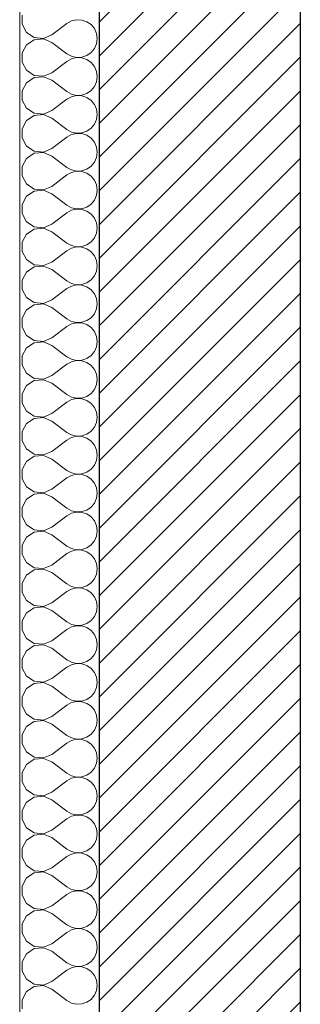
# Model space of a CAD drawing. Header units: millimetres. Extents: x 27262 to 215252, y 16288 to 306312.
# Tile 5 of 76: x 119075 to 119472, y 172783 to 174176. Entities that reach past the tile are written whole.
import ezdxf

# ---------------------------------------------------------------- set-up
doc = ezdxf.new("R2010")
doc.units = ezdxf.units.MM
doc.layers.add('KR_INW', color=252, linetype='Continuous')
for name, color, linetype, lineweight in [('KR_INW_Nr_pióra__101', 252, 'Continuous', 5), ('KR_INW_Nr_pióra__102', 252, 'Continuous', 5), ('KR_INW_Nr_pióra__27', 252, 'Continuous', 25), ('KR_INW_Nr_pióra__47', 252, 'Continuous', 15)]:
    doc.layers.add(name, color=color, linetype=linetype, lineweight=lineweight)

# ---------------------------------------------------------------- blocks, each defined once
blk = doc.blocks.new('*X185')
at = {"layer": 'KR_INW_Nr_pióra__102', "linetype": 'Continuous'}
for p, q in [((179079.7, 110544.4), (179079.7, 110527)), ((179079.7, 110527), (179088, 110511.7)), ((179135.8, 110507.1), (179164.4, 110528.6)), ((179173, 110533.3), (179164.4, 110528.6)), ((179182.6, 110535.6), (179173, 110533.3)), ((179192.4, 110535.1), (179182.6, 110535.6)), ((179201.8, 110531.9), (179192.4, 110535.1)), ((179209.9, 110526.4), (179201.8, 110531.9)), ((179216.2, 110518.8), (179209.9, 110526.4)), ((179220.2, 110509.8), (179216.2, 110518.8)), ((179088, 110511.7), (179102.4, 110502.1)), ((179102.4, 110502.1), (179119.8, 110500.4)), ((179119.8, 110500.4), (179135.8, 110507.1)), ((179221.5, 110500), (179220.2, 110509.8)), ((179220.2, 110490.2), (179221.5, 110500)), ((179088, 110488.3), (179079.7, 110473)), ((179102.4, 110497.9), (179088, 110488.3)), ((179119.8, 110499.6), (179102.4, 110497.9)), ((179135.8, 110492.9), (179119.8, 110499.6)), ((179135.8, 110492.9), (179164.4, 110471.4)), ((179216.2, 110481.2), (179220.2, 110490.2)), ((179079.7, 110473), (179079.7, 110455.6)), ((179164.4, 110471.4), (179173, 110466.7)), ((179173, 110466.7), (179182.6, 110464.4)), ((179182.6, 110464.1), (179173, 110461.9)), ((179182.6, 110464.4), (179192.4, 110464.9)), ((179192.4, 110463.7), (179182.6, 110464.1)), ((179192.4, 110464.9), (179201.8, 110468.1)), ((179201.8, 110460.5), (179192.4, 110463.7)), ((179201.8, 110468.1), (179209.9, 110473.6)), ((179209.9, 110473.6), (179216.2, 110481.2)), ((179079.7, 110455.6), (179088, 110440.3)), ((179135.8, 110435.7), (179164.4, 110457.1)), ((179173, 110461.9), (179164.4, 110457.1)), ((179209.9, 110454.9), (179201.8, 110460.5)), ((179216.2, 110447.3), (179209.9, 110454.9)), ((179220.2, 110438.3), (179216.2, 110447.3)), ((179088, 110440.3), (179102.4, 110430.6)), ((179102.4, 110426.5), (179088, 110416.9)), ((179102.4, 110430.6), (179119.8, 110429)), ((179119.8, 110428.2), (179102.4, 110426.5)), ((179119.8, 110429), (179135.8, 110435.7)), ((179135.8, 110421.4), (179119.8, 110428.2)), ((179221.5, 110428.6), (179220.2, 110438.3)), ((179220.2, 110418.8), (179221.5, 110428.6)), ((179088, 110416.9), (179079.7, 110401.6)), ((179135.8, 110421.4), (179164.4, 110400)), ((179209.9, 110402.2), (179216.2, 110409.8)), ((179216.2, 110409.8), (179220.2, 110418.8)), ((179079.7, 110401.6), (179079.7, 110384.2)), ((179164.4, 110400), (179173, 110395.2)), ((179173, 110390.5), (179164.4, 110385.7)), ((179173, 110395.2), (179182.6, 110393)), ((179182.6, 110392.7), (179173, 110390.5)), ((179182.6, 110393), (179192.4, 110393.5)), ((179192.4, 110392.2), (179182.6, 110392.7)), ((179192.4, 110393.5), (179201.8, 110396.6)), ((179201.8, 110389.1), (179192.4, 110392.2)), ((179201.8, 110396.6), (179209.9, 110402.2)), ((179209.9, 110383.5), (179201.8, 110389.1)), ((179079.7, 110384.2), (179088, 110368.8)), ((179135.8, 110364.3), (179164.4, 110385.7)), ((179216.2, 110375.9), (179209.9, 110383.5)), ((179220.2, 110366.9), (179216.2, 110375.9)), ((179088, 110368.8), (179102.4, 110359.2)), ((179102.4, 110355.1), (179088, 110345.5)), ((179102.4, 110359.2), (179119.8, 110357.6)), ((179119.8, 110356.7), (179102.4, 110355.1)), ((179119.8, 110357.6), (179135.8, 110364.3)), ((179135.8, 110350), (179119.8, 110356.7)), ((179221.5, 110357.1), (179220.2, 110366.9)), ((179220.2, 110347.4), (179221.5, 110357.1)), ((179088, 110345.5), (179079.7, 110330.1)), ((179135.8, 110350), (179164.4, 110328.6)), ((179209.9, 110330.8), (179216.2, 110338.4)), ((179216.2, 110338.4), (179220.2, 110347.4)), ((179079.7, 110330.1), (179079.7, 110312.7)), ((179135.8, 110292.9), (179164.4, 110314.3)), ((179164.4, 110328.6), (179173, 110323.8)), ((179173, 110319.1), (179164.4, 110314.3)), ((179173, 110323.8), (179182.6, 110321.6)), ((179182.6, 110321.3), (179173, 110319.1)), ((179182.6, 110321.6), (179192.4, 110322.1)), ((179192.4, 110320.8), (179182.6, 110321.3)), ((179192.4, 110322.1), (179201.8, 110325.2)), ((179201.8, 110317.7), (179192.4, 110320.8)), ((179201.8, 110325.2), (179209.9, 110330.8)), ((179209.9, 110312.1), (179201.8, 110317.7)), ((179079.7, 110312.7), (179088, 110297.4)), ((179088, 110297.4), (179102.4, 110287.8)), ((179216.2, 110304.5), (179209.9, 110312.1)), ((179220.2, 110295.5), (179216.2, 110304.5)), ((179102.4, 110283.7), (179088, 110274)), ((179102.4, 110287.8), (179119.8, 110286.1)), ((179119.8, 110285.3), (179102.4, 110283.7)), ((179119.8, 110286.1), (179135.8, 110292.9)), ((179135.8, 110278.6), (179119.8, 110285.3)), ((179135.8, 110278.6), (179164.4, 110257.1)), ((179221.5, 110285.7), (179220.2, 110295.5)), ((179220.2, 110276), (179221.5, 110285.7)), ((179088, 110274), (179079.7, 110258.7)), ((179079.7, 110258.7), (179079.7, 110241.3)), ((179201.8, 110253.8), (179209.9, 110259.4)), ((179209.9, 110259.4), (179216.2, 110266.9)), ((179216.2, 110266.9), (179220.2, 110276)), ((179079.7, 110241.3), (179088, 110226)), ((179135.8, 110221.4), (179164.4, 110242.9)), ((179164.4, 110257.1), (179173, 110252.4)), ((179173, 110247.6), (179164.4, 110242.9)), ((179173, 110252.4), (179182.6, 110250.1)), ((179182.6, 110249.9), (179173, 110247.6)), ((179182.6, 110250.1), (179192.4, 110250.6)), ((179192.4, 110249.4), (179182.6, 110249.9)), ((179192.4, 110250.6), (179201.8, 110253.8)), ((179201.8, 110246.2), (179192.4, 110249.4)), ((179209.9, 110240.6), (179201.8, 110246.2)), ((179216.2, 110233.1), (179209.9, 110240.6)), ((179088, 110226), (179102.4, 110216.3)), ((179119.8, 110214.7), (179135.8, 110221.4)), ((179220.2, 110224), (179216.2, 110233.1)), ((179221.5, 110214.3), (179220.2, 110224)), ((179102.4, 110212.2), (179088, 110202.6)), ((179102.4, 110216.3), (179119.8, 110214.7)), ((179119.8, 110213.9), (179102.4, 110212.2)), ((179135.8, 110207.1), (179119.8, 110213.9)), ((179135.8, 110207.1), (179164.4, 110185.7)), ((179216.2, 110195.5), (179220.2, 110204.5)), ((179220.2, 110204.5), (179221.5, 110214.3)), ((179088, 110202.6), (179079.7, 110187.3)), ((179079.7, 110187.3), (179079.7, 110169.9)), ((179164.4, 110185.7), (179173, 110180.9)), ((179201.8, 110182.3), (179209.9, 110187.9)), ((179209.9, 110187.9), (179216.2, 110195.5)), ((179079.7, 110169.9), (179088, 110154.5)), ((179135.8, 110150), (179164.4, 110171.4)), ((179173, 110176.2), (179164.4, 110171.4)), ((179173, 110180.9), (179182.6, 110178.7)), ((179182.6, 110178.4), (179173, 110176.2)), ((179182.6, 110178.7), (179192.4, 110179.2)), ((179192.4, 110177.9), (179182.6, 110178.4)), ((179192.4, 110179.2), (179201.8, 110182.3)), ((179201.8, 110174.8), (179192.4, 110177.9)), ((179209.9, 110169.2), (179201.8, 110174.8)), ((179216.2, 110161.6), (179209.9, 110169.2)), ((179088, 110154.5), (179102.4, 110144.9)), ((179119.8, 110143.3), (179135.8, 110150)), ((179220.2, 110152.6), (179216.2, 110161.6)), ((179221.5, 110142.9), (179220.2, 110152.6)), ((179088, 110131.2), (179079.7, 110115.8)), ((179102.4, 110140.8), (179088, 110131.2)), ((179102.4, 110144.9), (179119.8, 110143.3)), ((179119.8, 110142.4), (179102.4, 110140.8)), ((179135.8, 110135.7), (179119.8, 110142.4)), ((179135.8, 110135.7), (179164.4, 110114.3)), ((179216.2, 110124.1), (179220.2, 110133.1)), ((179220.2, 110133.1), (179221.5, 110142.9)), ((179079.7, 110115.8), (179079.7, 110098.4)), ((179164.4, 110114.3), (179173, 110109.5)), ((179192.4, 110107.8), (179201.8, 110110.9)), ((179201.8, 110110.9), (179209.9, 110116.5)), ((179209.9, 110116.5), (179216.2, 110124.1)), ((179079.7, 110098.4), (179088, 110083.1)), ((179135.8, 110078.6), (179164.4, 110100)), ((179173, 110104.8), (179164.4, 110100)), ((179173, 110109.5), (179182.6, 110107.3)), ((179182.6, 110107), (179173, 110104.8)), ((179182.6, 110107.3), (179192.4, 110107.8)), ((179192.4, 110106.5), (179182.6, 110107)), ((179201.8, 110103.4), (179192.4, 110106.5)), ((179209.9, 110097.8), (179201.8, 110103.4)), ((179216.2, 110090.2), (179209.9, 110097.8)), ((179088, 110083.1), (179102.4, 110073.5)), ((179102.4, 110073.5), (179119.8, 110071.8)), ((179119.8, 110071.8), (179135.8, 110078.6)), ((179220.2, 110081.2), (179216.2, 110090.2)), ((179221.5, 110071.4), (179220.2, 110081.2)), ((179088, 110059.7), (179079.7, 110044.4)), ((179102.4, 110069.4), (179088, 110059.7)), ((179119.8, 110071), (179102.4, 110069.4)), ((179135.8, 110064.3), (179119.8, 110071)), ((179135.8, 110064.3), (179164.4, 110042.9)), ((179216.2, 110052.7), (179220.2, 110061.7)), ((179220.2, 110061.7), (179221.5, 110071.4)), ((179079.7, 110044.4), (179079.7, 110027)), ((179164.4, 110042.9), (179173, 110038.1)), ((179173, 110038.1), (179182.6, 110035.9)), ((179182.6, 110035.9), (179192.4, 110036.3)), ((179192.4, 110036.3), (179201.8, 110039.5)), ((179201.8, 110039.5), (179209.9, 110045.1)), ((179209.9, 110045.1), (179216.2, 110052.7)), ((179079.7, 110027), (179088, 110011.7)), ((179135.8, 110007.1), (179164.4, 110028.6)), ((179173, 110033.3), (179164.4, 110028.6)), ((179182.6, 110035.6), (179173, 110033.3)), ((179192.4, 110035.1), (179182.6, 110035.6)), ((179201.8, 110031.9), (179192.4, 110035.1)), ((179209.9, 110026.4), (179201.8, 110031.9)), ((179216.2, 110018.8), (179209.9, 110026.4)), ((179220.2, 110009.8), (179216.2, 110018.8)), ((179088, 110011.7), (179102.4, 110002.1)), ((179102.4, 110002.1), (179119.8, 110000.4)), ((179119.8, 109999.6), (179102.4, 109997.9)), ((179119.8, 110000.4), (179135.8, 110007.1)), ((179135.8, 109992.9), (179119.8, 109999.6)), ((179221.5, 110000), (179220.2, 110009.8)), ((179220.2, 109990.2), (179221.5, 110000)), ((179088, 109988.3), (179079.7, 109973)), ((179102.4, 109997.9), (179088, 109988.3)), ((179135.8, 109992.9), (179164.4, 109971.4)), ((179209.9, 109973.6), (179216.2, 109981.2)), ((179216.2, 109981.2), (179220.2, 109990.2)), ((179079.7, 109973), (179079.7, 109955.6)), ((179164.4, 109971.4), (179173, 109966.7)), ((179173, 109961.9), (179164.4, 109957.1)), ((179173, 109966.7), (179182.6, 109964.4)), ((179182.6, 109964.1), (179173, 109961.9)), ((179182.6, 109964.4), (179192.4, 109964.9)), ((179192.4, 109963.7), (179182.6, 109964.1)), ((179192.4, 109964.9), (179201.8, 109968.1)), ((179201.8, 109960.5), (179192.4, 109963.7)), ((179201.8, 109968.1), (179209.9, 109973.6)), ((179079.7, 109955.6), (179088, 109940.3)), ((179135.8, 109935.7), (179164.4, 109957.1)), ((179209.9, 109954.9), (179201.8, 109960.5)), ((179216.2, 109947.3), (179209.9, 109954.9)), ((179220.2, 109938.3), (179216.2, 109947.3)), ((179088, 109940.3), (179102.4, 109930.6)), ((179102.4, 109926.5), (179088, 109916.9)), ((179102.4, 109930.6), (179119.8, 109929)), ((179119.8, 109928.2), (179102.4, 109926.5)), ((179119.8, 109929), (179135.8, 109935.7)), ((179135.8, 109921.4), (179119.8, 109928.2)), ((179221.5, 109928.6), (179220.2, 109938.3)), ((179220.2, 109918.8), (179221.5, 109928.6)), ((179088, 109916.9), (179079.7, 109901.6)), ((179135.8, 109921.4), (179164.4, 109900)), ((179209.9, 109902.2), (179216.2, 109909.8)), ((179216.2, 109909.8), (179220.2, 109918.8)), ((179079.7, 109901.6), (179079.7, 109884.2)), ((179164.4, 109900), (179173, 109895.2)), ((179173, 109890.5), (179164.4, 109885.7)), ((179173, 109895.2), (179182.6, 109893)), ((179182.6, 109892.7), (179173, 109890.5)), ((179182.6, 109893), (179192.4, 109893.5)), ((179192.4, 109892.2), (179182.6, 109892.7)), ((179192.4, 109893.5), (179201.8, 109896.6)), ((179201.8, 109889.1), (179192.4, 109892.2)), ((179201.8, 109896.6), (179209.9, 109902.2)), ((179209.9, 109883.5), (179201.8, 109889.1)), ((179079.7, 109884.2), (179088, 109868.8)), ((179088, 109868.8), (179102.4, 109859.2)), ((179135.8, 109864.3), (179164.4, 109885.7)), ((179216.2, 109875.9), (179209.9, 109883.5)), ((179220.2, 109866.9), (179216.2, 109875.9)), ((179102.4, 109855.1), (179088, 109845.5)), ((179102.4, 109859.2), (179119.8, 109857.6)), ((179119.8, 109856.7), (179102.4, 109855.1)), ((179119.8, 109857.6), (179135.8, 109864.3)), ((179135.8, 109850), (179119.8, 109856.7)), ((179135.8, 109850), (179164.4, 109828.6)), ((179221.5, 109857.1), (179220.2, 109866.9)), ((179220.2, 109847.4), (179221.5, 109857.1)), ((179088, 109845.5), (179079.7, 109830.1)), ((179209.9, 109830.8), (179216.2, 109838.4)), ((179216.2, 109838.4), (179220.2, 109847.4)), ((179079.7, 109830.1), (179079.7, 109812.7)), ((179135.8, 109792.9), (179164.4, 109814.3)), ((179164.4, 109828.6), (179173, 109823.8)), ((179173, 109819.1), (179164.4, 109814.3)), ((179173, 109823.8), (179182.6, 109821.6)), ((179182.6, 109821.3), (179173, 109819.1)), ((179182.6, 109821.6), (179192.4, 109822.1)), ((179192.4, 109820.8), (179182.6, 109821.3)), ((179192.4, 109822.1), (179201.8, 109825.2)), ((179201.8, 109817.7), (179192.4, 109820.8)), ((179201.8, 109825.2), (179209.9, 109830.8)), ((179209.9, 109812.1), (179201.8, 109817.7)), ((179079.7, 109812.7), (179088, 109797.4)), ((179088, 109797.4), (179102.4, 109787.8)), ((179216.2, 109804.5), (179209.9, 109812.1)), ((179220.2, 109795.5), (179216.2, 109804.5)), ((179221.5, 109785.7), (179220.2, 109795.5)), ((179102.4, 109783.7), (179088, 109774)), ((179102.4, 109787.8), (179119.8, 109786.1)), ((179119.8, 109785.3), (179102.4, 109783.7)), ((179119.8, 109786.1), (179135.8, 109792.9)), ((179135.8, 109778.6), (179119.8, 109785.3)), ((179135.8, 109778.6), (179164.4, 109757.1)), ((179216.2, 109766.9), (179220.2, 109776)), ((179220.2, 109776), (179221.5, 109785.7)), ((179088, 109774), (179079.7, 109758.7)), ((179079.7, 109758.7), (179079.7, 109741.3)), ((179164.4, 109757.1), (179173, 109752.4)), ((179201.8, 109753.8), (179209.9, 109759.4)), ((179209.9, 109759.4), (179216.2, 109766.9)), ((179079.7, 109741.3), (179088, 109726)), ((179135.8, 109721.4), (179164.4, 109742.9)), ((179173, 109747.6), (179164.4, 109742.9)), ((179173, 109752.4), (179182.6, 109750.1)), ((179182.6, 109749.9), (179173, 109747.6)), ((179182.6, 109750.1), (179192.4, 109750.6)), ((179192.4, 109749.4), (179182.6, 109749.9)), ((179192.4, 109750.6), (179201.8, 109753.8)), ((179201.8, 109746.2), (179192.4, 109749.4)), ((179209.9, 109740.6), (179201.8, 109746.2)), ((179216.2, 109733.1), (179209.9, 109740.6)), ((179088, 109726), (179102.4, 109716.3)), ((179119.8, 109714.7), (179135.8, 109721.4)), ((179220.2, 109724), (179216.2, 109733.1)), ((179221.5, 109714.3), (179220.2, 109724)), ((179088, 109702.6), (179079.7, 109687.3)), ((179102.4, 109712.2), (179088, 109702.6)), ((179102.4, 109716.3), (179119.8, 109714.7)), ((179119.8, 109713.9), (179102.4, 109712.2)), ((179135.8, 109707.1), (179119.8, 109713.9)), ((179135.8, 109707.1), (179164.4, 109685.7)), ((179216.2, 109695.5), (179220.2, 109704.5)), ((179220.2, 109704.5), (179221.5, 109714.3)), ((179079.7, 109687.3), (179079.7, 109669.9)), ((179164.4, 109685.7), (179173, 109680.9)), ((179201.8, 109682.3), (179209.9, 109687.9)), ((179209.9, 109687.9), (179216.2, 109695.5)), ((179079.7, 109669.9), (179088, 109654.5)), ((179135.8, 109650), (179164.4, 109671.4)), ((179173, 109676.2), (179164.4, 109671.4)), ((179173, 109680.9), (179182.6, 109678.7)), ((179182.6, 109678.4), (179173, 109676.2)), ((179182.6, 109678.7), (179192.4, 109679.2)), ((179192.4, 109677.9), (179182.6, 109678.4)), ((179192.4, 109679.2), (179201.8, 109682.3)), ((179201.8, 109674.8), (179192.4, 109677.9)), ((179209.9, 109669.2), (179201.8, 109674.8)), ((179216.2, 109661.6), (179209.9, 109669.2)), ((179088, 109654.5), (179102.4, 109644.9)), ((179119.8, 109643.3), (179135.8, 109650)), ((179220.2, 109652.6), (179216.2, 109661.6)), ((179221.5, 109642.9), (179220.2, 109652.6)), ((179088, 109631.2), (179079.7, 109615.8)), ((179102.4, 109640.8), (179088, 109631.2)), ((179102.4, 109644.9), (179119.8, 109643.3)), ((179119.8, 109642.4), (179102.4, 109640.8)), ((179135.8, 109635.7), (179119.8, 109642.4)), ((179135.8, 109635.7), (179164.4, 109614.3)), ((179216.2, 109624.1), (179220.2, 109633.1)), ((179220.2, 109633.1), (179221.5, 109642.9)), ((179079.7, 109615.8), (179079.7, 109598.4)), ((179164.4, 109614.3), (179173, 109609.5)), ((179173, 109609.5), (179182.6, 109607.3)), ((179192.4, 109607.8), (179201.8, 109610.9)), ((179201.8, 109610.9), (179209.9, 109616.5)), ((179209.9, 109616.5), (179216.2, 109624.1)), ((179079.7, 109598.4), (179088, 109583.1)), ((179135.8, 109578.6), (179164.4, 109600)), ((179173, 109604.8), (179164.4, 109600)), ((179182.6, 109607), (179173, 109604.8)), ((179182.6, 109607.3), (179192.4, 109607.8)), ((179192.4, 109606.5), (179182.6, 109607)), ((179201.8, 109603.4), (179192.4, 109606.5)), ((179209.9, 109597.8), (179201.8, 109603.4)), ((179216.2, 109590.2), (179209.9, 109597.8)), ((179220.2, 109581.2), (179216.2, 109590.2)), ((179088, 109583.1), (179102.4, 109573.5)), ((179102.4, 109573.5), (179119.8, 109571.8)), ((179119.8, 109571.8), (179135.8, 109578.6)), ((179221.5, 109571.4), (179220.2, 109581.2)), ((179220.2, 109561.7), (179221.5, 109571.4)), ((179088, 109559.7), (179079.7, 109544.4)), ((179102.4, 109569.4), (179088, 109559.7)), ((179119.8, 109571), (179102.4, 109569.4)), ((179135.8, 109564.3), (179119.8, 109571)), ((179135.8, 109564.3), (179164.4, 109542.9)), ((179216.2, 109552.7), (179220.2, 109561.7)), ((179079.7, 109544.4), (179079.7, 109527)), ((179164.4, 109542.9), (179173, 109538.1)), ((179173, 109538.1), (179182.6, 109535.9)), ((179182.6, 109535.6), (179173, 109533.3)), ((179182.6, 109535.9), (179192.4, 109536.3)), ((179192.4, 109535.1), (179182.6, 109535.6)), ((179192.4, 109536.3), (179201.8, 109539.5)), ((179201.8, 109531.9), (179192.4, 109535.1)), ((179201.8, 109539.5), (179209.9, 109545.1)), ((179209.9, 109545.1), (179216.2, 109552.7)), ((179079.7, 109527), (179088, 109511.7)), ((179135.8, 109507.1), (179164.4, 109528.6)), ((179173, 109533.3), (179164.4, 109528.6)), ((179209.9, 109526.4), (179201.8, 109531.9)), ((179216.2, 109518.8), (179209.9, 109526.4)), ((179220.2, 109509.8), (179216.2, 109518.8)), ((179088, 109511.7), (179102.4, 109502.1)), ((179102.4, 109497.9), (179088, 109488.3)), ((179102.4, 109502.1), (179119.8, 109500.4)), ((179119.8, 109499.6), (179102.4, 109497.9)), ((179119.8, 109500.4), (179135.8, 109507.1)), ((179135.8, 109492.9), (179119.8, 109499.6)), ((179221.5, 109500), (179220.2, 109509.8)), ((179220.2, 109490.2), (179221.5, 109500)), ((179088, 109488.3), (179079.7, 109473)), ((179135.8, 109492.9), (179164.4, 109471.4)), ((179209.9, 109473.6), (179216.2, 109481.2)), ((179216.2, 109481.2), (179220.2, 109490.2)), ((179079.7, 109473), (179079.7, 109455.6)), ((179164.4, 109471.4), (179173, 109466.7)), ((179173, 109461.9), (179164.4, 109457.1)), ((179173, 109466.7), (179182.6, 109464.4)), ((179182.6, 109464.1), (179173, 109461.9)), ((179182.6, 109464.4), (179192.4, 109464.9)), ((179192.4, 109463.7), (179182.6, 109464.1)), ((179192.4, 109464.9), (179201.8, 109468.1)), ((179201.8, 109460.5), (179192.4, 109463.7)), ((179201.8, 109468.1), (179209.9, 109473.6)), ((179209.9, 109454.9), (179201.8, 109460.5)), ((179079.7, 109455.6), (179088, 109440.3)), ((179135.8, 109435.7), (179164.4, 109457.1)), ((179216.2, 109447.3), (179209.9, 109454.9)), ((179220.2, 109438.3), (179216.2, 109447.3)), ((179088, 109440.3), (179102.4, 109430.6)), ((179102.4, 109426.5), (179088, 109416.9)), ((179102.4, 109430.6), (179119.8, 109429)), ((179119.8, 109428.2), (179102.4, 109426.5)), ((179119.8, 109429), (179135.8, 109435.7)), ((179135.8, 109421.4), (179119.8, 109428.2)), ((179221.5, 109428.6), (179220.2, 109438.3)), ((179220.2, 109418.8), (179221.5, 109428.6)), ((179088, 109416.9), (179079.7, 109401.6)), ((179135.8, 109421.4), (179164.4, 109400)), ((179209.9, 109402.2), (179216.2, 109409.8)), ((179216.2, 109409.8), (179220.2, 109418.8)), ((179079.7, 109401.6), (179079.7, 109384.2)), ((179135.8, 109364.3), (179164.4, 109385.7)), ((179164.4, 109400), (179173, 109395.2)), ((179173, 109390.5), (179164.4, 109385.7)), ((179173, 109395.2), (179182.6, 109393)), ((179182.6, 109392.7), (179173, 109390.5)), ((179182.6, 109393), (179192.4, 109393.5)), ((179192.4, 109392.2), (179182.6, 109392.7)), ((179192.4, 109393.5), (179201.8, 109396.6)), ((179201.8, 109389.1), (179192.4, 109392.2)), ((179201.8, 109396.6), (179209.9, 109402.2)), ((179209.9, 109383.5), (179201.8, 109389.1)), ((179079.7, 109384.2), (179088, 109368.8)), ((179088, 109368.8), (179102.4, 109359.2)), ((179216.2, 109375.9), (179209.9, 109383.5)), ((179220.2, 109366.9), (179216.2, 109375.9)), ((179102.4, 109355.1), (179088, 109345.5)), ((179102.4, 109359.2), (179119.8, 109357.6)), ((179119.8, 109356.7), (179102.4, 109355.1)), ((179119.8, 109357.6), (179135.8, 109364.3)), ((179135.8, 109350), (179119.8, 109356.7)), ((179135.8, 109350), (179164.4, 109328.6)), ((179221.5, 109357.1), (179220.2, 109366.9)), ((179220.2, 109347.4), (179221.5, 109357.1)), ((179088, 109345.5), (179079.7, 109330.1)), ((179079.7, 109330.1), (179079.7, 109312.7)), ((179201.8, 109325.2), (179209.9, 109330.8)), ((179209.9, 109330.8), (179216.2, 109338.4)), ((179216.2, 109338.4), (179220.2, 109347.4)), ((179079.7, 109312.7), (179088, 109297.4)), ((179135.8, 109292.9), (179164.4, 109314.3)), ((179164.4, 109328.6), (179173, 109323.8)), ((179173, 109319.1), (179164.4, 109314.3)), ((179173, 109323.8), (179182.6, 109321.6)), ((179182.6, 109321.3), (179173, 109319.1)), ((179182.6, 109321.6), (179192.4, 109322.1)), ((179192.4, 109320.8), (179182.6, 109321.3)), ((179192.4, 109322.1), (179201.8, 109325.2)), ((179201.8, 109317.7), (179192.4, 109320.8)), ((179209.9, 109312.1), (179201.8, 109317.7)), ((179216.2, 109304.5), (179209.9, 109312.1)), ((179088, 109297.4), (179102.4, 109287.8)), ((179119.8, 109286.1), (179135.8, 109292.9)), ((179220.2, 109295.5), (179216.2, 109304.5)), ((179221.5, 109285.7), (179220.2, 109295.5)), ((179102.4, 109283.7), (179088, 109274)), ((179102.4, 109287.8), (179119.8, 109286.1)), ((179119.8, 109285.3), (179102.4, 109283.7)), ((179135.8, 109278.6), (179119.8, 109285.3)), ((179135.8, 109278.6), (179164.4, 109257.1)), ((179216.2, 109266.9), (179220.2, 109276)), ((179220.2, 109276), (179221.5, 109285.7)), ((179088, 109274), (179079.7, 109258.7)), ((179079.7, 109258.7), (179079.7, 109241.3)), ((179164.4, 109257.1), (179173, 109252.4)), ((179201.8, 109253.8), (179209.9, 109259.4)), ((179209.9, 109259.4), (179216.2, 109266.9)), ((179079.7, 109241.3), (179088, 109226)), ((179135.8, 109221.4), (179164.4, 109242.9)), ((179173, 109247.6), (179164.4, 109242.9)), ((179173, 109252.4), (179182.6, 109250.1)), ((179182.6, 109249.9), (179173, 109247.6)), ((179182.6, 109250.1), (179192.4, 109250.6)), ((179192.4, 109249.4), (179182.6, 109249.9)), ((179192.4, 109250.6), (179201.8, 109253.8)), ((179201.8, 109246.2), (179192.4, 109249.4)), ((179209.9, 109240.6), (179201.8, 109246.2)), ((179216.2, 109233.1), (179209.9, 109240.6)), ((179088, 109226), (179102.4, 109216.3)), ((179119.8, 109214.7), (179135.8, 109221.4)), ((179220.2, 109224), (179216.2, 109233.1)), ((179221.5, 109214.3), (179220.2, 109224)), ((179088, 109202.6), (179079.7, 109187.3)), ((179102.4, 109212.2), (179088, 109202.6)), ((179102.4, 109216.3), (179119.8, 109214.7)), ((179119.8, 109213.9), (179102.4, 109212.2)), ((179135.8, 109207.1), (179119.8, 109213.9)), ((179135.8, 109207.1), (179164.4, 109185.7)), ((179216.2, 109195.5), (179220.2, 109204.5)), ((179220.2, 109204.5), (179221.5, 109214.3)), ((179079.7, 109187.3), (179079.7, 109169.9)), ((179164.4, 109185.7), (179173, 109180.9)), ((179192.4, 109179.2), (179201.8, 109182.3)), ((179201.8, 109182.3), (179209.9, 109187.9)), ((179209.9, 109187.9), (179216.2, 109195.5)), ((179079.7, 109169.9), (179088, 109154.5)), ((179135.8, 109150), (179164.4, 109171.4)), ((179173, 109176.2), (179164.4, 109171.4)), ((179173, 109180.9), (179182.6, 109178.7)), ((179182.6, 109178.4), (179173, 109176.2)), ((179182.6, 109178.7), (179192.4, 109179.2)), ((179192.4, 109177.9), (179182.6, 109178.4)), ((179201.8, 109174.8), (179192.4, 109177.9)), ((179209.9, 109169.2), (179201.8, 109174.8)), ((179216.2, 109161.6), (179209.9, 109169.2)), ((179088, 109154.5), (179102.4, 109144.9)), ((179102.4, 109144.9), (179119.8, 109143.3)), ((179119.8, 109143.3), (179135.8, 109150)), ((179220.2, 109152.6), (179216.2, 109161.6)), ((179221.5, 109142.9), (179220.2, 109152.6)), ((179088, 109131.2), (179079.7, 109115.8)), ((179102.4, 109140.8), (179088, 109131.2)), ((179119.8, 109142.4), (179102.4, 109140.8)), ((179135.8, 109135.7), (179119.8, 109142.4)), ((179135.8, 109135.7), (179164.4, 109114.3)), ((179216.2, 109124.1), (179220.2, 109133.1)), ((179220.2, 109133.1), (179221.5, 109142.9)), ((179079.7, 109115.8), (179079.7, 109098.4)), ((179164.4, 109114.3), (179173, 109109.5)), ((179173, 109109.5), (179182.6, 109107.3)), ((179182.6, 109107.3), (179192.4, 109107.8)), ((179192.4, 109107.8), (179201.8, 109110.9)), ((179201.8, 109110.9), (179209.9, 109116.5)), ((179209.9, 109116.5), (179216.2, 109124.1)), ((179079.7, 109098.4), (179088, 109083.1)), ((179135.8, 109078.6), (179164.4, 109100)), ((179173, 109104.8), (179164.4, 109100)), ((179182.6, 109107), (179173, 109104.8)), ((179192.4, 109106.5), (179182.6, 109107)), ((179201.8, 109103.4), (179192.4, 109106.5)), ((179209.9, 109097.8), (179201.8, 109103.4)), ((179216.2, 109090.2), (179209.9, 109097.8)), ((179220.2, 109081.2), (179216.2, 109090.2)), ((179088, 109083.1), (179102.4, 109073.5)), ((179102.4, 109073.5), (179119.8, 109071.8)), ((179119.8, 109071), (179102.4, 109069.4)), ((179119.8, 109071.8), (179135.8, 109078.6)), ((179135.8, 109064.3), (179119.8, 109071)), ((179221.5, 109071.4), (179220.2, 109081.2)), ((179220.2, 109061.7), (179221.5, 109071.4)), ((179088, 109059.7), (179079.7, 109044.4)), ((179102.4, 109069.4), (179088, 109059.7)), ((179135.8, 109064.3), (179164.4, 109042.9)), ((179209.9, 109045.1), (179216.2, 109052.7)), ((179216.2, 109052.7), (179220.2, 109061.7)), ((179079.7, 109044.4), (179079.7, 109027)), ((179164.4, 109042.9), (179173, 109038.1)), ((179173, 109033.3), (179164.4, 109028.6)), ((179173, 109038.1), (179182.6, 109035.9)), ((179182.6, 109035.6), (179173, 109033.3)), ((179182.6, 109035.9), (179192.4, 109036.3)), ((179192.4, 109035.1), (179182.6, 109035.6)), ((179192.4, 109036.3), (179201.8, 109039.5)), ((179201.8, 109031.9), (179192.4, 109035.1)), ((179201.8, 109039.5), (179209.9, 109045.1)), ((179079.7, 109027), (179088, 109011.7)), ((179135.8, 109007.1), (179164.4, 109028.6)), ((179209.9, 109026.4), (179201.8, 109031.9)), ((179216.2, 109018.8), (179209.9, 109026.4)), ((179220.2, 109009.8), (179216.2, 109018.8)), ((179088, 109011.7), (179102.4, 109002.1)), ((179102.4, 108997.9), (179088, 108988.3)), ((179102.4, 109002.1), (179119.8, 109000.4)), ((179119.8, 108999.6), (179102.4, 108997.9)), ((179119.8, 109000.4), (179135.8, 109007.1)), ((179135.8, 108992.9), (179119.8, 108999.6)), ((179221.5, 109000), (179220.2, 109009.8)), ((179220.2, 108990.2), (179221.5, 109000)), ((179088, 108988.3), (179079.7, 108973)), ((179135.8, 108992.9), (179164.4, 108971.4)), ((179209.9, 108973.6), (179216.2, 108981.2)), ((179216.2, 108981.2), (179220.2, 108990.2)), ((179079.7, 108973), (179079.7, 108955.6)), ((179164.4, 108971.4), (179173, 108966.7)), ((179173, 108961.9), (179164.4, 108957.1)), ((179173, 108966.7), (179182.6, 108964.4)), ((179182.6, 108964.1), (179173, 108961.9)), ((179182.6, 108964.4), (179192.4, 108964.9)), ((179192.4, 108963.7), (179182.6, 108964.1)), ((179192.4, 108964.9), (179201.8, 108968.1)), ((179201.8, 108960.5), (179192.4, 108963.7)), ((179201.8, 108968.1), (179209.9, 108973.6)), ((179209.9, 108954.9), (179201.8, 108960.5)), ((179079.7, 108955.6), (179088, 108940.3)), ((179088, 108940.3), (179102.4, 108930.6)), ((179135.8, 108935.7), (179164.4, 108957.1)), ((179216.2, 108947.3), (179209.9, 108954.9)), ((179220.2, 108938.3), (179216.2, 108947.3)), ((179102.4, 108926.5), (179088, 108916.9)), ((179102.4, 108930.6), (179119.8, 108929)), ((179119.8, 108928.2), (179102.4, 108926.5)), ((179119.8, 108929), (179135.8, 108935.7)), ((179135.8, 108921.4), (179119.8, 108928.2)), ((179135.8, 108921.4), (179164.4, 108900)), ((179221.5, 108928.6), (179220.2, 108938.3)), ((179220.2, 108918.8), (179221.5, 108928.6)), ((179088, 108916.9), (179079.7, 108901.6)), ((179209.9, 108902.2), (179216.2, 108909.8)), ((179216.2, 108909.8), (179220.2, 108918.8)), ((179079.7, 108901.6), (179079.7, 108884.2)), ((179135.8, 108864.3), (179164.4, 108885.7)), ((179164.4, 108900), (179173, 108895.2)), ((179173, 108890.5), (179164.4, 108885.7)), ((179173, 108895.2), (179182.6, 108893)), ((179182.6, 108892.7), (179173, 108890.5)), ((179182.6, 108893), (179192.4, 108893.5)), ((179192.4, 108892.2), (179182.6, 108892.7)), ((179192.4, 108893.5), (179201.8, 108896.6)), ((179201.8, 108889.1), (179192.4, 108892.2)), ((179201.8, 108896.6), (179209.9, 108902.2)), ((179209.9, 108883.5), (179201.8, 108889.1)), ((179079.7, 108884.2), (179088, 108868.8)), ((179088, 108868.8), (179102.4, 108859.2)), ((179216.2, 108875.9), (179209.9, 108883.5)), ((179220.2, 108866.9), (179216.2, 108875.9)), ((179221.5, 108857.1), (179220.2, 108866.9)), ((179102.4, 108855.1), (179088, 108845.5)), ((179102.4, 108859.2), (179119.8, 108857.6)), ((179119.8, 108856.7), (179102.4, 108855.1)), ((179119.8, 108857.6), (179135.8, 108864.3)), ((179135.8, 108850), (179119.8, 108856.7)), ((179135.8, 108850), (179164.4, 108828.6)), ((179216.2, 108838.4), (179220.2, 108847.4)), ((179220.2, 108847.4), (179221.5, 108857.1)), ((179088, 108845.5), (179079.7, 108830.1)), ((179079.7, 108830.1), (179079.7, 108812.7)), ((179164.4, 108828.6), (179173, 108823.8)), ((179201.8, 108825.2), (179209.9, 108830.8)), ((179209.9, 108830.8), (179216.2, 108838.4)), ((179079.7, 108812.7), (179088, 108797.4)), ((179135.8, 108792.9), (179164.4, 108814.3)), ((179173, 108819.1), (179164.4, 108814.3)), ((179173, 108823.8), (179182.6, 108821.6)), ((179182.6, 108821.3), (179173, 108819.1)), ((179182.6, 108821.6), (179192.4, 108822.1)), ((179192.4, 108820.8), (179182.6, 108821.3)), ((179192.4, 108822.1), (179201.8, 108825.2)), ((179201.8, 108817.7), (179192.4, 108820.8)), ((179209.9, 108812.1), (179201.8, 108817.7)), ((179216.2, 108804.5), (179209.9, 108812.1)), ((179088, 108797.4), (179102.4, 108787.8)), ((179119.8, 108786.1), (179135.8, 108792.9)), ((179220.2, 108795.5), (179216.2, 108804.5)), ((179221.5, 108785.7), (179220.2, 108795.5)), ((179088, 108774), (179079.7, 108758.7)), ((179102.4, 108783.7), (179088, 108774)), ((179102.4, 108787.8), (179119.8, 108786.1)), ((179119.8, 108785.3), (179102.4, 108783.7)), ((179135.8, 108778.6), (179119.8, 108785.3)), ((179135.8, 108778.6), (179164.4, 108757.1)), ((179216.2, 108766.9), (179220.2, 108776)), ((179220.2, 108776), (179221.5, 108785.7)), ((179079.7, 108758.7), (179079.7, 108741.3)), ((179164.4, 108757.1), (179173, 108752.4)), ((179201.8, 108753.8), (179209.9, 108759.4)), ((179209.9, 108759.4), (179216.2, 108766.9)), ((179079.7, 108741.3), (179088, 108726)), ((179135.8, 108721.4), (179164.4, 108742.9)), ((179173, 108747.6), (179164.4, 108742.9)), ((179173, 108752.4), (179182.6, 108750.1)), ((179182.6, 108749.9), (179173, 108747.6)), ((179182.6, 108750.1), (179192.4, 108750.6)), ((179192.4, 108749.4), (179182.6, 108749.9)), ((179192.4, 108750.6), (179201.8, 108753.8)), ((179201.8, 108746.2), (179192.4, 108749.4)), ((179209.9, 108740.6), (179201.8, 108746.2)), ((179216.2, 108733.1), (179209.9, 108740.6)), ((179088, 108726), (179102.4, 108716.3)), ((179119.8, 108714.7), (179135.8, 108721.4)), ((179220.2, 108724), (179216.2, 108733.1)), ((179221.5, 108714.3), (179220.2, 108724)), ((179088, 108702.6), (179079.7, 108687.3)), ((179102.4, 108712.2), (179088, 108702.6)), ((179102.4, 108716.3), (179119.8, 108714.7)), ((179119.8, 108713.9), (179102.4, 108712.2)), ((179135.8, 108707.1), (179119.8, 108713.9)), ((179135.8, 108707.1), (179164.4, 108685.7)), ((179216.2, 108695.5), (179220.2, 108704.5)), ((179220.2, 108704.5), (179221.5, 108714.3)), ((179079.7, 108687.3), (179079.7, 108669.9)), ((179164.4, 108685.7), (179173, 108680.9)), ((179173, 108680.9), (179182.6, 108678.7)), ((179192.4, 108679.2), (179201.8, 108682.3)), ((179201.8, 108682.3), (179209.9, 108687.9)), ((179209.9, 108687.9), (179216.2, 108695.5)), ((179182.6, 108678.7), (179192.4, 108679.2))]:
    blk.add_line(p, q, dxfattribs=at)
blk = doc.blocks.new('Ściana_3', base_point=(179075.1, 121675.6))
at = {"layer": 'KR_INW_Nr_pióra__101', "linetype": 'Continuous'}
h = blk.add_hatch(dxfattribs=at)
h.set_pattern_fill('CEGŁA_LICÓWKA', color=256, style=0, pattern_type=2)
h.set_pattern_definition([(45, (0, 0), (-31.819804, 31.819804), [])])
h.paths.add_polyline_path([(179225.1, 107005.1), (179605.1, 107385.1), (179605.1, 113729.1), (179405.1, 113729.1), (179290.1, 113729.1), (179225.1, 113729.1)])
at = {"layer": 'KR_INW_Nr_pióra__27', "linetype": 'Continuous'}
blk.add_line((179225.1, 113729.1), (179225.1, 107005.1), dxfattribs=at)
at = {"layer": 'KR_INW_Nr_pióra__27', "linetype": 'Continuous', "flags": 128}
blk.add_lwpolyline([(179605.1, 107385.1), (179605.1, 112967.6)], dxfattribs=at)
at = {"layer": 'KR_INW_Nr_pióra__47', "linetype": 'Continuous', "flags": 128}
blk.add_lwpolyline([(179075.1, 113729.1), (179075.1, 106855.1)], dxfattribs=at)
at = {"layer": 'KR_INW'}
blk.add_blockref('*X185', (0, 0), dxfattribs=at)

msp = doc.modelspace()

# ---------------------------------------------------------------- block references
at = {"layer": 'KR_INW', "color": 252, "xscale": 0.75, "yscale": 0.75, "zscale": 0.75}
msp.add_blockref('Ściana_3', (119074.8, 182530.5), dxfattribs=at)

doc.saveas('drawing.dxf')
